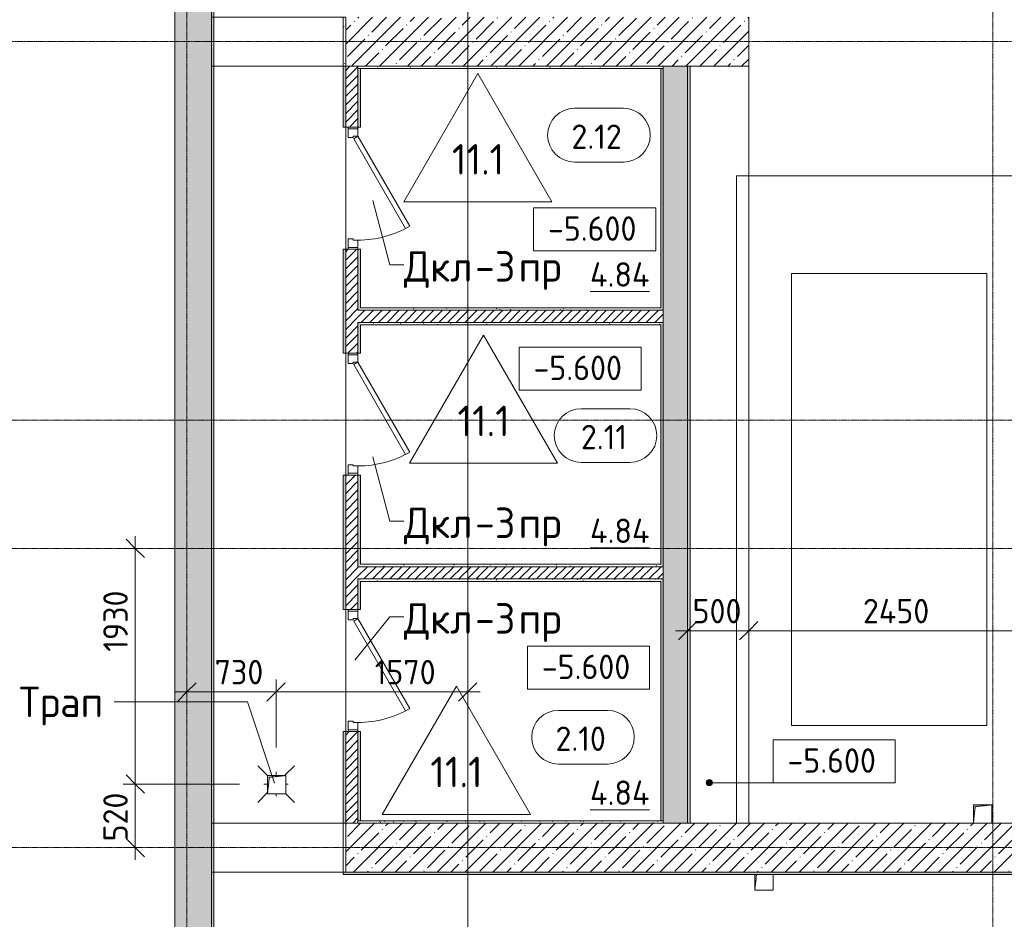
# Model space of a CAD drawing. Header units: millimetres. Extents: x -4558 to 63605, y -10605 to 130388.
# Tile 21 of 65: x 4531 to 12593, y 44513 to 51880. Entities that reach past the tile are written whole.
import ezdxf

# ---------------------------------------------------------------- set-up
doc = ezdxf.new("R2010")
doc.units = ezdxf.units.MM
doc.linetypes.add('3_ Штрих_ 1 х 1 мм', pattern=[2, 1, -1])
doc.linetypes.add('4_ Штрихпунктир_ 10 х 2 мм', pattern=[14, 10, -2, 0, -2])
for name, color, linetype, lineweight in [('A-ANNO-DIMS', 7, 'Continuous', 5), ('A-ANNO-DIMS-100', 7, 'Continuous', 5), ('A-AREA-IDEN', 7, 'Continuous', 5), ('A-DETL-GENF', 7, 'Continuous', 13), ('A-DOOR', 7, 'Continuous', 13), ('A-DOOR-FRAM', 7, 'Continuous', 13), ('A-DOOR-IDEN', 7, 'Continuous', 5), ('A-DOOR-OPNG', 7, 'Continuous', 13), ('A-FLOR', 7, 'Continuous', 13), ('A-FLOR-IDEN', 7, 'Continuous', 5), ('A-WALL', 7, 'Continuous', 13), ('A-WALL-PATT', 7, 'Continuous', 13), ('C-PRKG', 7, 'Continuous', 13), ('G-ANNO-DIMS', 7, 'Continuous', 5), ('G-ANNO-TEXT', 7, 'Continuous', 5), ('I-WALL', 7, 'Continuous', 13), ('M-EQPM', 7, 'Continuous', 13), ('P-SANR-FIXT', 7, 'Continuous', 13), ('S-GRID', 7, 'Continuous', 5)]:
    doc.layers.add(name, color=color, linetype=linetype, lineweight=lineweight)
doc.styles.add('GOST Common_2', font='GOST_Common.ttf', dxfattribs={"height": 200})
doc.styles.add('GOST Common_3', font='GOST_Common.ttf', dxfattribs={"height": 250})
doc.dimstyles.new('2_мм', dxfattribs={"dimscale": 304.8, "dimtxt": 201.142999, "dimasz": 0.492126, "dimexe": 0.328084, "dimexo": 0.492126, "dimgap": 0, "dimtad": 1, "dimdec": 0, "dimdsep": 46, "dimtxsty": 'GOST Common_2', "dimblk1": 'OBLIQUE', "dimblk2": 'OBLIQUE', "dimsah": 1, "dimcen": 0.09, "dimdle": 0.328084, "dimadec": 5, "dimazin": 2, "dimtfac": 1, "dimtdec": 4, "dimtix": 1, "dimtmove": 0, "dimatfit": 3, "dimfxl": 1, "dimtvp": 1, "dimtolj": 1, "dimtzin": 0, "dimarcsym": 2})
doc.dimstyles.new('2_мм_1', dxfattribs={"dimscale": 304.8, "dimtxt": 201.142999, "dimasz": 0.492126, "dimexe": 0.328084, "dimexo": 0.492126, "dimgap": 0, "dimtad": 1, "dimdec": 0, "dimdsep": 46, "dimtxsty": 'GOST Common_2', "dimblk1": 'OBLIQUE', "dimblk2": 'OBLIQUE', "dimsah": 1, "dimcen": 0.09, "dimdle": 0.328084, "dimadec": 5, "dimazin": 2, "dimtfac": 1, "dimtdec": 4, "dimtix": 1, "dimtmove": 1, "dimatfit": 3, "dimfxl": 1, "dimtvp": 1, "dimtolj": 1, "dimtzin": 0, "dimarcsym": 2})
pattern_1 = [(0, (0, 0), (203.2, 50.8), [3.353, -149.047, 3.353, -149.047, -812.8]), (0, (0, 0), (203.2, 50.8), [-304.8, 3.353, -301.447, 3.353, -149.047, -355.6]), (0, (0, 0), (203.2, 50.8), [-762, 3.353, -98.247, 3.353, -250.647]), (120, (76.2, 25.4), (-145.59409, 150.576362), [3.353, -149.047, 3.353, -149.047, -812.8]), (120, (76.2, 25.4), (-145.59409, 150.576362), [-304.8, 3.353, -301.447, 3.353, -149.047, -355.6]), (120, (76.2, 25.4), (-145.59409, 150.576362), [-762, 3.353, -98.247, 3.353, -250.647]), (240, (101.6, 127), (-57.60591, -201.376362), [3.353, -149.047, 3.353, -149.047, -812.8]), (240, (101.6, 127), (-57.60591, -201.376362), [-304.8, 3.353, -301.447, 3.353, -149.047, -355.6]), (240, (101.6, 127), (-57.60591, -201.376362), [-762, 3.353, -98.247, 3.353, -250.647])]
pattern_2 = [(45, (0, 0), (-114.04925, 114.04925), []), (45, (114.05, 0), (-114.04925, 114.04925), [201.612, -40.322, 3.353, -36.97])]
pattern_3 = [(45, (0, 0), (-35.35534, 35.35534), [])]

# ---------------------------------------------------------------- blocks, each defined once
blk = doc.blocks.new('Наметкина 10_РД_АР_П_Отделка_R21_rvt-1--01_Подвал_МП_часть А')
at = {"layer": 'A-WALL-PATT', "lineweight": 5}
h = blk.add_hatch(dxfattribs=at)
h.set_pattern_fill('FP_6', color=256, style=0, pattern_type=2)
h.set_pattern_definition(pattern_1)
h.paths.add_polyline_path([(6120, 43800), (6120, 62630), (6100, 62630), (6100, 43800)])
h = blk.add_hatch(dxfattribs=at)
h.set_pattern_fill('FP_6', color=256, style=0, pattern_type=2)
h.set_pattern_definition(pattern_1)
h.paths.add_polyline_path([(7200, 51500), (7200, 51900), (7180, 51900), (7180, 51500)])
h = blk.add_hatch(dxfattribs=at)
h.set_pattern_fill('FP_6', color=256, style=0, pattern_type=2)
h.set_pattern_definition(pattern_1)
h.paths.add_polyline_path([(7200, 45300), (7200, 46050), (7180, 46050), (7180, 45300)])
h.paths.add_polyline_path([(7200, 47050), (7200, 48150), (7180, 48150), (7180, 47050)])
h.paths.add_polyline_path([(7180, 49150), (7200, 49150), (7200, 50000), (7180, 50000)])
h.paths.add_polyline_path([(7180, 51000), (7200, 51000), (7200, 51500), (7180, 51500)])
h = blk.add_hatch(dxfattribs=at)
h.set_pattern_fill('FP_6', color=256, style=0, pattern_type=2)
h.set_pattern_definition(pattern_1)
h.paths.add_polyline_path([(9800, 51480), (9800, 51500), (7300, 51500), (7300, 51480), (8755, 51480)])
h = blk.add_hatch(dxfattribs=at)
h.set_pattern_fill('FP_6', color=256, style=0, pattern_type=2)
h.set_pattern_definition(pattern_1)
h.paths.add_polyline_path([(7320, 45320), (7320, 46050), (7300, 46050), (7300, 45320)])
h.paths.add_polyline_path([(7300, 47050), (7320, 47050), (7320, 47300), (7300, 47300)])
h.paths.add_polyline_path([(7320, 47400), (7320, 48150), (7300, 48150), (7300, 47400)])
h.paths.add_polyline_path([(7300, 49150), (7320, 49150), (7320, 49400), (7300, 49400)])
h.paths.add_polyline_path([(7300, 49500), (7320, 49500), (7320, 50000), (7300, 50000)])
h.paths.add_polyline_path([(7320, 51000), (7320, 51480), (7300, 51480), (7300, 51000)])
h = blk.add_hatch(dxfattribs=at)
h.set_pattern_fill('FP_6', color=256, style=0, pattern_type=2)
h.set_pattern_definition(pattern_1)
h.paths.add_polyline_path([(9800, 45320), (9800, 47300), (9780, 47300), (9780, 45320)])
h.paths.add_polyline_path([(9800, 47400), (9800, 49400), (9780, 49400), (9780, 47400)])
h.paths.add_polyline_path([(9800, 49500), (9800, 51480), (9780, 51480), (9780, 49500)])
h = blk.add_hatch(dxfattribs=at)
h.set_pattern_fill('FP_6', color=256, style=0, pattern_type=2)
h.set_pattern_definition(pattern_1)
h.paths.add_polyline_path([(10020, 45300), (10020, 51500), (10000, 51500), (10000, 45300)])
h = blk.add_hatch(dxfattribs=at)
h.set_pattern_fill('FP_6', color=256, style=0, pattern_type=2)
h.set_pattern_definition(pattern_1)
h.paths.add_polyline_path([(9780, 49500), (9780, 49520), (7320, 49520), (7320, 49500), (8755, 49500)])
h = blk.add_hatch(dxfattribs=at)
h.set_pattern_fill('FP_6', color=256, style=0, pattern_type=2)
h.set_pattern_definition(pattern_1)
h.paths.add_polyline_path([(9780, 49380), (9780, 49400), (7320, 49400), (7320, 49380), (8755, 49380)])
h = blk.add_hatch(dxfattribs=at)
h.set_pattern_fill('FP_6', color=256, style=0, pattern_type=2)
h.set_pattern_definition(pattern_1)
h.paths.add_polyline_path([(9780, 47400), (9780, 47420), (7320, 47420), (7320, 47400), (8755, 47400)])
h = blk.add_hatch(dxfattribs=at)
h.set_pattern_fill('FP_6', color=256, style=0, pattern_type=2)
h.set_pattern_definition(pattern_1)
h.paths.add_polyline_path([(9780, 47280), (9780, 47300), (7320, 47300), (7320, 47280), (8755, 47280)])
h = blk.add_hatch(dxfattribs=at)
h.set_pattern_fill('FP_6', color=256, style=0, pattern_type=2)
h.set_pattern_definition(pattern_1)
h.paths.add_polyline_path([(7300, 45300), (9800, 45300), (9800, 45320), (7300, 45320)])
h = blk.add_hatch(dxfattribs=at)
h.set_pattern_fill('FP_6', color=256, style=0, pattern_type=2)
h.set_pattern_definition(pattern_1)
h.paths.add_polyline_path([(16550, 44880), (16550, 44900), (7180, 44900), (7180, 44880), (15502, 44880)])
at = {"layer": 'A-WALL'}
for p, q in [((6100, 62630), (6100, 43800)), ((6120, 43800), (6120, 62630)), ((7180, 51900), (7180, 51500)), ((7200, 51500), (7200, 51900)), ((7200, 51500), (7180, 51500)), ((7180, 51500), (7180, 51000)), ((7180, 51500), (7200, 51500)), ((7200, 51000), (7200, 51500)), ((9800, 51500), (7300, 51500)), ((7300, 51500), (7300, 51480)), ((7300, 51480), (9800, 51480)), ((7300, 51480), (7300, 51000)), ((7320, 51480), (7300, 51480)), ((7320, 51000), (7320, 51480)), ((9800, 51480), (9780, 51480)), ((9780, 51480), (9780, 49520)), ((9800, 51480), (9800, 51500)), ((9800, 49500), (9800, 51480)), ((10000, 51500), (10000, 45300)), ((10020, 51500), (10000, 51500)), ((10020, 45300), (10020, 51500)), ((7180, 51000), (7200, 51000)), ((7300, 51000), (7320, 51000)), ((7200, 50000), (7180, 50000)), ((7180, 50000), (7180, 49150)), ((7200, 49150), (7200, 50000)), ((7300, 50000), (7300, 49500)), ((7320, 50000), (7300, 50000)), ((7320, 49520), (7320, 50000)), ((9780, 49520), (7320, 49520)), ((7300, 49500), (7320, 49500)), ((7320, 49500), (9780, 49500)), ((9780, 49500), (9800, 49500)), ((7300, 49400), (7300, 49150)), ((7320, 49400), (7300, 49400)), ((9780, 49400), (7320, 49400)), ((7320, 49150), (7320, 49380)), ((7320, 49380), (9780, 49380)), ((9800, 49400), (9780, 49400)), ((9780, 49380), (9780, 47420)), ((9800, 47400), (9800, 49400)), ((7180, 49150), (7200, 49150)), ((7300, 49150), (7320, 49150)), ((7200, 48150), (7180, 48150)), ((7180, 48150), (7180, 47050)), ((7200, 47050), (7200, 48150)), ((7300, 48150), (7300, 47400)), ((7320, 48150), (7300, 48150)), ((7320, 47420), (7320, 48150)), ((9780, 47420), (7320, 47420)), ((7300, 47400), (7320, 47400)), ((7320, 47400), (9780, 47400)), ((9780, 47400), (9800, 47400)), ((7300, 47300), (7300, 47050)), ((7320, 47300), (7300, 47300)), ((9780, 47300), (7320, 47300)), ((7320, 47050), (7320, 47280)), ((7320, 47280), (9780, 47280)), ((9800, 47300), (9780, 47300)), ((9780, 47280), (9780, 45320)), ((9800, 45320), (9800, 47300)), ((7180, 47050), (7200, 47050)), ((7300, 47050), (7320, 47050)), ((7200, 46050), (7180, 46050)), ((7180, 46050), (7180, 45300)), ((7200, 45300), (7200, 46050)), ((7300, 46050), (7300, 45320)), ((7320, 46050), (7300, 46050)), ((7320, 45320), (7320, 46050)), ((9800, 45320), (7300, 45320)), ((7300, 45320), (7300, 45300)), ((7300, 45320), (7320, 45320)), ((9780, 45320), (9800, 45320)), ((9800, 45300), (9800, 45320)), ((7200, 45300), (7180, 45300)), ((7180, 45300), (7180, 44900)), ((7180, 45300), (7200, 45300)), ((7200, 44900), (7200, 45300)), ((7300, 45300), (9800, 45300)), ((10000, 45300), (10020, 45300)), ((7180, 44900), (7180, 44880)), ((7180, 44880), (16550, 44880)), ((16550, 44900), (7200, 44900))]:
    blk.add_line(p, q, dxfattribs=at)
blk = doc.blocks.new('АР_Дверь однопольная - 1000х2100h_850__Кладовая-4751203--01_Подвал_МП_часть А')
at = {"layer": 'A-DOOR'}
for p, q in [((311.1, 475), (-425, 50)), ((-405, 15.4), (331.1, 440.4)), ((331.1, 440.4), (311.1, 475)), ((-425, 50), (-405, 15.4))]:
    blk.add_line(p, q, dxfattribs=at)
at = {"layer": 'A-DOOR', "lineweight": 5}
blk.add_arc((-425, 50), 850, 360, 30, dxfattribs=at)
at = {"layer": 'A-DOOR-FRAM'}
for p, q in [((-485, 50), (-500, 50)), ((-425, 50), (-485, 50)), ((-485, 50), (-485, -30)), ((-425, 10), (-425, 50)), ((-415, 10), (-425, 10)), ((-415, -30), (-415, 10)), ((425, 10), (415, 10)), ((415, 10), (415, -30)), ((485, 50), (425, 50)), ((425, 50), (425, 10)), ((485, -30), (485, 50)), ((485, 50), (500, 50)), ((-485, -30), (-500, -30)), ((-485, -30), (-415, -30)), ((415, -30), (485, -30)), ((485, -30), (500, -30))]:
    blk.add_line(p, q, dxfattribs=at)
blk = doc.blocks.new('КР-Проем - Настраиваемый-2814153--01_Подвал_МП_часть А')
at = {"layer": 'A-DOOR-OPNG'}
for p, q in [((-550, 200), (550, 200)), ((-550, -200), (550, -200))]:
    blk.add_line(p, q, dxfattribs=at)
blk = doc.blocks.new('АР_Машиноместо - 4900x2400_М__5300х2500_-V11--01_Подвал_МП_часть А')
at = {"layer": 'C-PRKG'}
for p, q in [((2500, 0), (0, 0)), ((0, 0), (0, -5300)), ((2500, 0), (2500, -5300)), ((450, -800), (450, -4500)), ((450, -800), (2050, -800)), ((2050, -800), (2050, -4500)), ((450, -4500), (2050, -4500))]:
    blk.add_line(p, q, dxfattribs=at)
blk = doc.blocks.new('АР_Канал вертикальный прямоугольный - ВК-5403405--01_Подвал_МП_часть А')
at = {"layer": 'A-DETL-GENF'}
blk.add_hatch(color=256, dxfattribs=at).paths.add_polyline_path([(-75, -75), (-60.6, 55), (-75, 55)])
at = {"layer": 'A-DETL-GENF', "linetype": '3_ Штрих_ 1 х 1 мм'}
for p, q in [((-75, -75), (-60.6, 55)), ((-75, 55), (-75, -75)), ((-75, -75), (-60.6, 55)), ((-75, 55), (-75, -75)), ((75, -75), (75, 55)), ((-75, -75), (75, -75))]:
    blk.add_line(p, q, dxfattribs=at)
at = {"layer": 'M-EQPM'}
for p, q in [((-75, -75), (-75, 55)), ((75, 55), (75, -75)), ((75, -75), (-75, -75))]:
    blk.add_line(p, q, dxfattribs=at)
blk = doc.blocks.new('АР_Канал вертикальный прямоугольный - ВК-V15--01_Подвал_МП_часть А')
at = {"layer": 'A-DETL-GENF'}
blk.add_hatch(color=256, dxfattribs=at).paths.add_polyline_path([(-75, -75), (-60, 60), (75, 75), (-75, 75)])
at = {"layer": 'A-DETL-GENF', "linetype": '3_ Штрих_ 1 х 1 мм'}
for p, q in [((75, 75), (-75, 75)), ((-75, 75), (-75, -75)), ((75, 75), (-75, 75)), ((-75, 75), (-75, -75)), ((-75, -75), (-60, 60)), ((-75, -75), (-60, 60)), ((-60, 60), (75, 75)), ((-60, 60), (75, 75)), ((75, -75), (75, 75))]:
    blk.add_line(p, q, dxfattribs=at)
at = {"layer": 'M-EQPM'}
for p, q in [((-75, -75), (-75, 75)), ((-75, 75), (75, 75)), ((75, 75), (75, -75))]:
    blk.add_line(p, q, dxfattribs=at)
blk = doc.blocks.new('АР_Канал вертикальный прямоугольный - ВК-5404565--01_Подвал_МП_часть А')
at = {"layer": 'A-DETL-GENF'}
blk.add_hatch(color=256, dxfattribs=at).paths.add_polyline_path([(-75, -75), (-60, 60), (75, 75), (-75, 75)])
at = {"layer": 'A-DETL-GENF', "linetype": '3_ Штрих_ 1 х 1 мм'}
for p, q in [((75, 75), (-75, 75)), ((-75, 75), (-75, -75)), ((75, 75), (-75, 75)), ((-75, 75), (-75, -75)), ((-75, -75), (-60, 60)), ((-75, -75), (-60, 60)), ((-60, 60), (75, 75)), ((-60, 60), (75, 75)), ((75, -75), (75, 75)), ((-75, -75), (75, -75))]:
    blk.add_line(p, q, dxfattribs=at)
at = {"layer": 'M-EQPM'}
for p, q in [((-75, -75), (-75, 75)), ((-75, 75), (75, 75)), ((75, 75), (75, -75)), ((75, -75), (-75, -75))]:
    blk.add_line(p, q, dxfattribs=at)
blk = doc.blocks.new('АР_Трап - 100-100-V24--01_Подвал_МП_часть А')
at = {"layer": 'P-SANR-FIXT'}
for p, q in [((-70, 70), (-150, 150)), ((0, 70), (0, 100)), ((70, 70), (150, 150)), ((-100, 0), (-70, 0)), ((80, 0), (100, 0)), ((-70, -70), (-150, -150)), ((0, -100), (0, -80)), ((80, -80), (150, -150))]:
    blk.add_line(p, q, dxfattribs=at)
blk = doc.blocks.new('Марка помещения _Номер_ - 2 мм-68851--01_Подвал_МП_часть А')
at = {"layer": 'A-AREA-IDEN'}
for p, q in [((-2.027, 2.21), (1.973, 2.21)), ((-2.027, -2.19), (1.973, -2.19))]:
    blk.add_line(p, q, dxfattribs=at)
for centre, start, end in [((-2.027, 0.01), 90, 270), ((1.973, 0.01), 270, 90)]:
    blk.add_arc(centre, 2.2, start, end, dxfattribs=at)
blk = doc.blocks.new('DIMBLOCK96--01_Подвал_МП_часть А')
at = {"layer": 'A-ANNO-DIMS-100', "transparency": 16777216}
for p, q in [((10000, 46831.4), (10000, 46975.3)), ((10500, 46831.4), (10500, 46975.3)), ((9900, 46875.3), (10500, 46875.3)), ((10000, 46875.3), (10000, 46831.4)), ((10500, 46875.3), (10500, 46831.4))]:
    blk.add_line(p, q, dxfattribs=at)
at = {"layer": 'A-ANNO-DIMS-100', "lineweight": 25, "transparency": 16777216}
for p, q in [((10000, 46875.3), (10075, 46950.3)), ((10500, 46875.3), (10575, 46950.3)), ((10000, 46875.3), (9925, 46800.3)), ((10500, 46875.3), (10425, 46800.3))]:
    blk.add_line(p, q, dxfattribs=at)
at = {"layer": 'A-ANNO-DIMS-100', "color": 0, "transparency": 16777216, "insert": (10040.3, 47136.7), "char_height": 200, "width": 503.198, "attachment_point": 1, "line_spacing_factor": 1.022761, "style": 'GOST Common_2'}
blk.add_mtext('500', dxfattribs=at)
blk = doc.blocks.new('_Oblique')
at = {"color": 0, "linetype": 'ByBlock', "lineweight": -2}
blk.add_line((-0.5, -0.5), (0.5, 0.5), dxfattribs=at)
blk = doc.blocks.new('DIMBLOCK97--01_Подвал_МП_часть А')
at = {"layer": 'A-ANNO-DIMS-100', "transparency": 16777216}
for p, q in [((10500, 46831.4), (10500, 46975.3)), ((12950, 46831.4), (12950, 46975.3)), ((10500, 46875.3), (12950, 46875.3)), ((10500, 46875.3), (10500, 46831.4)), ((12950, 46875.3), (12950, 46831.4))]:
    blk.add_line(p, q, dxfattribs=at)
at = {"layer": 'A-ANNO-DIMS-100', "lineweight": 25, "transparency": 16777216}
for p, q in [((10500, 46875.3), (10575, 46950.3)), ((12950, 46875.3), (13025, 46950.3)), ((10500, 46875.3), (10425, 46800.3)), ((12950, 46875.3), (12875, 46800.3))]:
    blk.add_line(p, q, dxfattribs=at)
at = {"layer": 'A-ANNO-DIMS-100', "color": 0, "transparency": 16777216, "insert": (11435.2, 47136.7), "char_height": 200, "width": 695.477, "attachment_point": 1, "line_spacing_factor": 1.022761, "style": 'GOST Common_2'}
blk.add_mtext('2450', dxfattribs=at)
blk = doc.blocks.new('Высотные отметки - Frame_2-749557--01_Подвал_МП_часть А')
at = {"layer": 'G-ANNO-DIMS'}
for p, q in [((-5, 3.5), (-5, 0)), ((5, 3.5), (-5, 3.5)), ((5, 0), (5, 3.5)), ((-5, 0), (5, 0))]:
    blk.add_line(p, q, dxfattribs=at)
blk = doc.blocks.new('DIMBLOCK215--01_Подвал_МП_часть А')
at = {"layer": 'A-ANNO-DIMS-100', "transparency": 16777216}
for p, q in [((5900, 46331.4), (5900, 46475.3)), ((6630, 45920), (6630, 46475.3)), ((5800, 46375.3), (6630, 46375.3)), ((5900, 46375.3), (5900, 46331.4)), ((6027.2, 46375.3), (6265, 46375.3)), ((6546.6, 46375.3), (6027.2, 46375.3)), ((6630, 46375.3), (6630, 45920))]:
    blk.add_line(p, q, dxfattribs=at)
at = {"layer": 'A-ANNO-DIMS-100', "lineweight": 25, "transparency": 16777216}
for p, q in [((5900, 46375.3), (5975, 46450.3)), ((6630, 46375.3), (6705, 46450.3)), ((5900, 46375.3), (5825, 46300.3)), ((6630, 46375.3), (6555, 46300.3))]:
    blk.add_line(p, q, dxfattribs=at)
at = {"layer": 'A-ANNO-DIMS-100', "color": 0, "transparency": 16777216, "insert": (6127.2, 46636.7), "char_height": 200, "width": 503.198, "attachment_point": 1, "line_spacing_factor": 1.022761, "style": 'GOST Common_2'}
blk.add_mtext('730', dxfattribs=at)
blk = doc.blocks.new('DIMBLOCK216--01_Подвал_МП_часть А')
at = {"layer": 'A-ANNO-DIMS-100', "transparency": 16777216}
for p, q in [((6630, 45920), (6630, 46475.3)), ((8200, 46331.4), (8200, 46475.3)), ((6630, 46375.3), (8300, 46375.3)), ((6630, 46375.3), (6630, 45920)), ((7337.9, 46375.3), (7415, 46375.3)), ((7959.5, 46375.3), (7337.9, 46375.3)), ((8200, 46375.3), (8200, 46331.4))]:
    blk.add_line(p, q, dxfattribs=at)
at = {"layer": 'A-ANNO-DIMS-100', "lineweight": 25, "transparency": 16777216}
for p, q in [((6630, 46375.3), (6705, 46450.3)), ((8200, 46375.3), (8275, 46450.3)), ((6630, 46375.3), (6555, 46300.3)), ((8200, 46375.3), (8125, 46300.3))]:
    blk.add_line(p, q, dxfattribs=at)
at = {"layer": 'A-ANNO-DIMS-100', "color": 0, "transparency": 16777216, "insert": (7437.9, 46636.7), "char_height": 200, "width": 625.93, "attachment_point": 1, "line_spacing_factor": 1.022761, "style": 'GOST Common_2'}
blk.add_mtext('1570', dxfattribs=at)
blk = doc.blocks.new('DIMBLOCK217--01_Подвал_МП_часть А')
at = {"layer": 'A-ANNO-DIMS-100', "lineweight": 25, "transparency": 16777216}
for p, q in [((5476.8, 45620), (5401.8, 45695)), ((5476.8, 45620), (5551.8, 45545)), ((5476.8, 45100), (5401.8, 45175)), ((5476.8, 45100), (5551.8, 45025))]:
    blk.add_line(p, q, dxfattribs=at)
at = {"layer": 'A-ANNO-DIMS-100', "transparency": 16777216}
for p, q in [((6330, 45620), (5376.8, 45620)), ((5476.8, 45000), (5476.8, 45620)), ((5476.8, 45620), (6330, 45620)), ((5520.7, 45100), (5376.8, 45100)), ((5476.8, 45100), (5520.7, 45100))]:
    blk.add_line(p, q, dxfattribs=at)
at = {"layer": 'A-ANNO-DIMS-100', "color": 0, "transparency": 16777216, "insert": (5215.4, 45150.3), "char_height": 200, "width": 503.198, "attachment_point": 1, "rotation": 90, "line_spacing_factor": 1.022761, "style": 'GOST Common_2'}
blk.add_mtext('520', dxfattribs=at)
blk = doc.blocks.new('DIMBLOCK218--01_Подвал_МП_часть А')
at = {"layer": 'A-ANNO-DIMS-100', "transparency": 16777216}
for p, q in [((5476.8, 45620), (5476.8, 47650)), ((5520.7, 47550), (5376.8, 47550)), ((5476.8, 47550), (5520.7, 47550)), ((5476.8, 47225.7), (5476.8, 46604.1)), ((5476.8, 46604.1), (5476.8, 46585)), ((6330, 45620), (5376.8, 45620)), ((5476.8, 45620), (6330, 45620))]:
    blk.add_line(p, q, dxfattribs=at)
at = {"layer": 'A-ANNO-DIMS-100', "lineweight": 25, "transparency": 16777216}
for p, q in [((5476.8, 47550), (5401.8, 47625)), ((5476.8, 47550), (5551.8, 47475)), ((5476.8, 45620), (5401.8, 45695)), ((5476.8, 45620), (5551.8, 45545))]:
    blk.add_line(p, q, dxfattribs=at)
at = {"layer": 'A-ANNO-DIMS-100', "color": 0, "transparency": 16777216, "insert": (5215.4, 46704.1), "char_height": 200, "width": 625.93, "attachment_point": 1, "rotation": 90, "line_spacing_factor": 1.022761, "style": 'GOST Common_2'}
blk.add_mtext('1930', dxfattribs=at)
blk = doc.blocks.new('Марка полов - Марка полов-4106608--01_Подвал_МП_часть А')
at = {"layer": 'A-FLOR-IDEN'}
for p, q in [((0, 7), (-6.062, -3.5)), ((6.062, -3.5), (0, 7)), ((-6.062, -3.5), (6.062, -3.5))]:
    blk.add_line(p, q, dxfattribs=at)

msp = doc.modelspace()

# ---------------------------------------------------------------- hatches: boundary and pattern name
at = {"layer": 'A-WALL-PATT', "lineweight": 5}
h = msp.add_hatch(dxfattribs=at)
h.set_pattern_fill('FP_1', color=256, style=0, pattern_type=2)
h.set_pattern_definition(pattern_2)
h.paths.add_polyline_path([(6100, 41625), (6100, 80600), (5800, 80600), (5800, 41625)])
h = msp.add_hatch(dxfattribs=at)
h.set_pattern_fill('FP_1', color=256, style=0, pattern_type=2)
h.set_pattern_definition(pattern_2)
h.paths.add_polyline_path([(7200, 51500), (10500, 51500), (10500, 51900), (7200, 51900)])
h = msp.add_hatch(dxfattribs=at)
h.set_pattern_fill('FP_4', color=256, style=0, pattern_type=2)
h.set_pattern_definition(pattern_3)
h.paths.add_polyline_path([(7300, 45300), (7300, 46050), (7200, 46050), (7200, 45300)])
h.paths.add_polyline_path([(7200, 47050), (7300, 47050), (7300, 48150), (7200, 48150)])
h.paths.add_polyline_path([(7200, 49150), (7300, 49150), (7300, 50000), (7200, 50000)])
h.paths.add_polyline_path([(7300, 51000), (7300, 51500), (7200, 51500), (7200, 51000)])
h = msp.add_hatch(dxfattribs=at)
h.set_pattern_fill('FP_3', color=256, style=0, pattern_type=2)
h.set_pattern_definition([(135, (150.28, 188.64), (-282.8427, 3e-14), [5, -395]), (135, (174.9, 237.36), (-282.8427, 3e-14), [5, -395]), (135, (211.96, 236.53), (-282.8427, 3e-14), [5, -395]), (135, (114.96, 223.96), (-282.8427, 3e-14), [5, -395]), (135, (77.54, 223.96), (-282.8427, 3e-14), [5, -395]), (135, (57.44, 184.52), (-282.8427, 3e-14), [5, -395]), (135, (66.21, 142.9), (-282.8427, 3e-14), [5, -395]), (135, (107.33, 161), (-282.8427, 3e-14), [5, -395]), (135, (99.08, 130.94), (-282.8427, 3e-14), [5, -395]), (135, (22.6, 136.46), (-282.8427, 3e-14), [5, -395]), (135, (21.16, 168.08), (-282.8427, 3e-14), [5, -395]), (135, (46.13, 96.12), (-282.8427, 3e-14), [5, -395]), (135, (3.54, 74.6), (-282.8427, 3e-14), [5, -395]), (135, (40.3, 47.56), (-282.8427, 3e-14), [5, -395]), (135, (39.77, 18.47), (-282.8427, 3e-14), [5, -395]), (135, (76.94, 37.28), (-282.8427, 3e-14), [5, -395]), (135, (114.18, 62.4), (-282.8427, 3e-14), [5, -395]), (135, (139.87, 90.2), (-282.8427, 3e-14), [5, -395]), (135, (141.44, 15.82), (-282.8427, 3e-14), [5, -395]), (135, (188.69, 26.73), (-282.8427, 3e-14), [5, -395]), (135, (176.14, 51.36), (-282.8427, 3e-14), [5, -395]), (135, (177.03, 0), (-282.8427, 3e-14), [5, -395]), (135, (276.61, 8.22), (-282.8427, 3e-14), [5, -395]), (135, (271.19, 31.72), (-282.8427, 3e-14), [5, -395]), (135, (268.29, 119.65), (-282.8427, 3e-14), [5, -395]), (135, (237.92, 101.95), (-282.8427, 3e-14), [5, -395]), (135, (237.92, 158.27), (-282.8427, 3e-14), [5, -395]), (135, (260.4, 204.35), (-282.8427, 3e-14), [5, -395]), (135, (275.54, 235.4), (-282.8427, 3e-14), [5, -395]), (135, (117.62, 268.96), (-282.8427, 3e-14), [5, -395]), (135, (203.62, 273.83), (-282.8427, 3e-14), [5, -395]), (135, (47.24, 279.3), (-282.8427, 3e-14), [5, -395]), (135, (23.2, 266.16), (-282.8427, 3e-14), [5, -395]), (135, (42.78, 232.52), (-282.8427, 3e-14), [5, -395]), (135, (177.76, 90.57), (-282.8427, 3e-14), [5, -395]), (135, (181.12, 121.8), (-282.8427, 3e-14), [5, -395]), (135, (206.73, 172.06), (-282.8427, 3e-14), [5, -395]), (135, (143.14, 136.62), (-282.8427, 3e-14), [5, -395]), (135, (211.51, 131.86), (-282.8427, 3e-14), [5, -395]), (135, (81.47, 95.1), (-282.8427, 3e-14), [5, -395]), (135, (235.13, 60.46), (-282.8427, 3e-14), [5, -395]), (135, (242.24, 4.89), (-282.8427, 3e-14), [5, -395]), (45, (0, 106.07), (-282.8427, 0), []), (45, (106.07, 0), (-282.8427, 0), []), (45, (176.78, 0), (-282.8427, 0), []), (45, (0, 176.78), (-282.8427, 0), [])])
h.paths.add_polyline_path([(10000, 45300), (10000, 51500), (9800, 51500), (9800, 45300)])
h = msp.add_hatch(dxfattribs=at)
h.set_pattern_fill('FP_4', color=256, style=0, pattern_type=2)
h.set_pattern_definition(pattern_3)
h.paths.add_polyline_path([(9800, 49400), (9800, 49500), (7300, 49500), (7300, 49400), (8755.045319, 49400)])
h = msp.add_hatch(dxfattribs=at)
h.set_pattern_fill('FP_4', color=256, style=0, pattern_type=2)
h.set_pattern_definition(pattern_3)
h.paths.add_polyline_path([(9800, 47300), (9800, 47400), (7300, 47400), (7300, 47300), (8755.045319, 47300)])
h = msp.add_hatch(dxfattribs=at)
h.set_pattern_fill('FP_1', color=256, style=0, pattern_type=2)
h.set_pattern_definition(pattern_2)
h.paths.add_polyline_path([(16150, 44900), (16150, 45300), (7200, 45300), (7200, 44900), (15502.000662, 44900)])
at = {"layer": 'G-ANNO-DIMS'}
h = msp.add_hatch(color=256, dxfattribs=at)
edge = h.paths.add_edge_path()
edge.add_arc((10176.820426, 45631.216284), 25, 0, 360)

# ---------------------------------------------------------------- linework, layer by layer
at = {"layer": 'A-DOOR-IDEN'}
for p, q in [((7422.672525, 50399.539598), (7561.655013, 49873.378038)), ((7561.655013, 49873.378038), (7676.681554, 49873.378038)), ((7422.672525, 48299.539598), (7561.655013, 47773.378038)), ((7561.655013, 47773.378038), (7676.681554, 47773.378038)), ((7275.37849, 46633.999533), (7561.655013, 46990.695982)), ((7561.655013, 46990.695982), (7676.681554, 46990.695982))]:
    msp.add_line(p, q, dxfattribs=at)
at = {"layer": 'A-FLOR'}
for p, q in [((10500, 45300), (10500, 51500)), ((7200, 51000), (7200, 50000)), ((7200, 49150), (7200, 48150)), ((7200, 47050), (7200, 46050))]:
    msp.add_line(p, q, dxfattribs=at)
at = {"layer": 'A-WALL'}
for p, q in [((5800, 80600), (5800, 41225)), ((6100, 41625), (6100, 64100)), ((7200, 51900), (7200, 51500)), ((10500, 51500), (10500, 51900)), ((7200, 51500), (10500, 51500)), ((16150, 45300), (7200, 45300)), ((7200, 45300), (7200, 44900)), ((7200, 44900), (16550, 44900))]:
    msp.add_line(p, q, dxfattribs=at)
at = {"layer": 'G-ANNO-DIMS'}
for p, q in [((9082.110393, 48846.849856), (9119.782307, 48846.849856)), ((9150.2158, 46398.577974), (9187.887714, 46398.577974)), ((10176.820426, 45631.216284), (11199.236177, 45631.216284))]:
    msp.add_line(p, q, dxfattribs=at)
msp.add_circle((10176.820426, 45631.216284), 25, dxfattribs=at)
at = {"layer": 'G-ANNO-TEXT'}
for p, q in [((5311.865374, 46293.019655), (5304.927874, 46293.019655)), ((6395.109379, 46293.019655), (5311.865374, 46293.019655)), ((6618.093682, 45628.151058), (6395.109379, 46293.019655))]:
    msp.add_line(p, q, dxfattribs=at)
at = {"layer": 'I-WALL'}
for p, q in [((7200, 51500), (7200, 51000)), ((7300, 51000), (7300, 51500)), ((9800, 51500), (9800, 45300)), ((10000, 45300), (10000, 51500)), ((7200, 51000), (7300, 51000)), ((7200, 50000), (7200, 49150)), ((7300, 50000), (7200, 50000)), ((7300, 49500), (7300, 50000)), ((9800, 49500), (7300, 49500)), ((7300, 49150), (7300, 49400)), ((7300, 49400), (9800, 49400)), ((7200, 49150), (7300, 49150)), ((7200, 48150), (7200, 47050)), ((7300, 48150), (7200, 48150)), ((7300, 47400), (7300, 48150)), ((9800, 47400), (7300, 47400)), ((7300, 47050), (7300, 47300)), ((7300, 47300), (9800, 47300)), ((7200, 47050), (7300, 47050)), ((7200, 46050), (7200, 45300)), ((7300, 46050), (7200, 46050)), ((7300, 45300), (7300, 46050))]:
    msp.add_line(p, q, dxfattribs=at)
at = {"layer": 'S-GRID', "linetype": '4_ Штрихпунктир_ 10 х 2 мм'}
for p, q in [((8200, 32633.917515), (8200, 129588.42805)), ((8200, 37477.03953), (8200, 128148.762045)), ((5900, 32633.917515), (5900, 100620.828093)), ((12500, 32633.917515), (12500, 60921.15283)), ((38498.040105, 51700), (-1802.909204, 51700)), ((38293.674688, 48600), (-1802.909204, 48600)), ((38293.674688, 47550), (-1802.909204, 47550)), ((38293.674688, 45100), (-1802.909204, 45100))]:
    msp.add_line(p, q, dxfattribs=at)

# ---------------------------------------------------------------- block references
at = {"lineweight": 5}
msp.add_blockref('Наметкина 10_РД_АР_П_Отделка_R21_rvt-1--01_Подвал_МП_часть А', (0, 0), dxfattribs=at)
at = {"layer": 'A-AREA-IDEN', "xscale": 99.99999999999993, "yscale": 99.99999999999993, "zscale": 99.99999999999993}
for p in [(9276.529712, 50932.902305), (9330.387822, 48473.156114), (9145.775596, 46002.794332)]:
    msp.add_blockref('Марка помещения _Номер_ - 2 мм-68851--01_Подвал_МП_часть А', p, dxfattribs=at)
at = {"layer": 'A-DOOR'}
for name, p, rotation in [('КР-Проем - Настраиваемый-2814153--01_Подвал_МП_часть А', (6650, 51700), 180), ('АР_Дверь однопольная - 1000х2100h_850__Кладовая-4751203--01_Подвал_МП_часть А', (7250, 50500), 269.9999999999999), ('АР_Дверь однопольная - 1000х2100h_850__Кладовая-4751203--01_Подвал_МП_часть А', (7250, 48650), 269.9999999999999), ('АР_Дверь однопольная - 1000х2100h_850__Кладовая-4751203--01_Подвал_МП_часть А', (7250, 46550), 269.9999999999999)]:
    msp.add_blockref(name, p, dxfattribs=dict(at, rotation=rotation))
msp.add_blockref('КР-Проем - Настраиваемый-2814153--01_Подвал_МП_часть А', (6650, 45100), dxfattribs=at)
at = {"layer": 'A-FLOR-IDEN', "xscale": 99.99999999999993, "yscale": 99.99999999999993, "zscale": 99.99999999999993}
for p in [(8282.899336, 50739.159837), (8328.181554, 48596.691977), (8106.157085, 45722.181558)]:
    msp.add_blockref('Марка полов - Марка полов-4106608--01_Подвал_МП_часть А', p, dxfattribs=at)
at = {"layer": 'C-PRKG'}
msp.add_blockref('АР_Машиноместо - 4900x2400_М__5300х2500_-V11--01_Подвал_МП_часть А', (10400, 50600), dxfattribs=at)
at = {"layer": 'G-ANNO-DIMS', "xscale": 99.99999999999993, "yscale": 99.99999999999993, "zscale": 99.99999999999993}
for p in [(9238.400911, 49987.671739), (11199.236177, 45631.216284)]:
    msp.add_blockref('Высотные отметки - Frame_2-749557--01_Подвал_МП_часть А', p, dxfattribs=at)
at = {"layer": 'G-ANNO-DIMS', "extrusion": (0, 0, -1), "xscale": 99.99999999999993, "yscale": 99.99999999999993, "zscale": 99.99999999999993}
for p in [(-9119.782307, 48846.849856), (-9187.887714, 46398.577974)]:
    msp.add_blockref('Высотные отметки - Frame_2-749557--01_Подвал_МП_часть А', p, dxfattribs=at)
at = {"layer": 'M-EQPM'}
for name, p in [('АР_Канал вертикальный прямоугольный - ВК-5404565--01_Подвал_МП_часть А', (6635, 45615)), ('АР_Канал вертикальный прямоугольный - ВК-V15--01_Подвал_МП_часть А', (12415, 45375)), ('АР_Канал вертикальный прямоугольный - ВК-5403405--01_Подвал_МП_часть А', (10625, 44825))]:
    msp.add_blockref(name, p, dxfattribs=at)
at = {"layer": 'P-SANR-FIXT'}
msp.add_blockref('АР_Трап - 100-100-V24--01_Подвал_МП_часть А', (6630, 45620), dxfattribs=at)
msp.add_blockref('АР_Трап - 100-100-V24--01_Подвал_МП_часть А', (6630, 45620), dxfattribs=at)

# ---------------------------------------------------------------- texts
at = {"layer": 'A-AREA-IDEN', "char_height": 200, "attachment_point": 1, "style": 'GOST Common_2'}
for s, insert, width in [('2.12', (9048.515515, 51021.645487), 545.1475), ('\\L4.84', (9200.860962, 49893.311503), 649.366875), ('2.11', (9125.873625, 48561.899296), 489.029375), ('\\L4.84', (9200.860962, 47793.978327), 649.366875), ('2.10', (8917.7614, 46091.537514), 545.1475), ('\\L4.84', (9200.860962, 45649.348708), 649.366875)]:
    msp.add_mtext(s, dxfattribs=dict(at, insert=insert, width=width))
at = {"layer": 'A-DOOR-IDEN', "char_height": 250, "attachment_point": 1, "style": 'GOST Common_3'}
for s, insert, width in [('-3', (8258.764887, 49984.305122), 432.91125), ('Дкл', (7676.681554, 49984.305122), 705.485), ('пр', (8615.952387, 49984.305122), 432.91125), ('Дкл', (7676.681554, 47884.305122), 705.485), ('-3', (8258.764887, 47884.305122), 432.91125), ('пр', (8615.952387, 47884.305122), 432.91125), ('Дкл', (7676.681554, 47101.623065), 705.485), ('-3', (8258.764887, 47101.623065), 432.91125), ('пр', (8615.952387, 47101.623065), 432.91125)]:
    msp.add_mtext(s, dxfattribs=dict(at, insert=insert, width=width))
at = {"layer": 'A-FLOR-IDEN', "char_height": 250, "width": 545.1475, "attachment_point": 1, "style": 'GOST Common_3'}
for insert in [(8070.023053, 50861.22151), (8115.30527, 48718.753649), (7893.280802, 45844.24323)]:
    msp.add_mtext('11.1', dxfattribs=dict(at, insert=insert))
at = {"layer": 'G-ANNO-DIMS', "char_height": 200, "width": 917.17566319, "attachment_point": 1, "line_spacing_factor": 1.022761, "style": 'GOST Common_2'}
for insert in [(8856.244385, 50269.0374), (8737.62578, 49128.215517), (8805.731188, 46679.943635), (10817.079651, 45912.581945)]:
    msp.add_mtext('-5.600', dxfattribs=dict(at, insert=insert))
at = {"layer": 'G-ANNO-TEXT', "insert": (4525.865374, 46418.019655), "char_height": 250, "width": 913.92375, "attachment_point": 1, "style": 'GOST Common_3'}
msp.add_mtext('Трап', dxfattribs=at)

# ---------------------------------------------------------------- dimensions: what is measured, and where the dimension line sits
at = {"layer": 'A-ANNO-DIMS'}
dim = msp.add_linear_dim(base=(5476.797921, 47550), p1=(6480, 45620), p2=(5370.731904, 47550), angle=90, dimstyle='2_мм_1', override={"dimpost": '<>', "dimfxl": 2226.067319}, dxfattribs=at)
dim.commit()
dim.dimension.update_dxf_attribs({"geometry": 'DIMBLOCK218--01_Подвал_МП_часть А', "text_midpoint": (5348.765593, 47017.077688), "dimtype": 160, "text_rotation": 90})
for base, p1, p2, override, picture, middle in [((10500, 46875.310634), (10000, 46981.376651), (10500, 46981.376651), {"dimpost": '<>', "dimfxl": 500}, 'DIMBLOCK96--01_Подвал_МП_часть А', (10250, 46975.310634)), ((12950, 46875.310634), (10500, 46981.376651), (12950, 46981.376651), {"dimpost": '<>', "dimfxl": 2450}, 'DIMBLOCK97--01_Подвал_МП_часть А', (11725, 46975.310634))]:
    dim = msp.add_linear_dim(base=base, p1=p1, p2=p2, dimstyle='2_мм', override=override, dxfattribs=at)
    dim.commit()
    dim.dimension.update_dxf_attribs({"geometry": picture, "text_midpoint": middle})
for base, p1, p2, override, picture, middle in [((6630, 46375.310634), (5900, 46481.376651), (6630, 45770), {"dimpost": '<>', "dimfxl": 1019.292274}, 'DIMBLOCK215--01_Подвал_МП_часть А', (6378.820521, 46503.342962)), ((8200, 46375.310634), (6630, 45770), (8200, 46481.376651), {"dimpost": '<>', "dimfxl": 1723.64635}, 'DIMBLOCK216--01_Подвал_МП_часть А', (7750.852477, 46503.342962))]:
    dim = msp.add_linear_dim(base=base, p1=p1, p2=p2, dimstyle='2_мм_1', override=override, dxfattribs=at)
    dim.commit()
    dim.dimension.update_dxf_attribs({"geometry": picture, "text_midpoint": middle, "dimtype": 160})
dim = msp.add_linear_dim(base=(5476.797921, 45620), p1=(5370.731904, 45100), p2=(6480, 45620), angle=90, dimstyle='2_мм', override={"dimpost": '<>', "dimfxl": 1225.102326}, dxfattribs=at)
dim.commit()
dim.dimension.update_dxf_attribs({"geometry": 'DIMBLOCK217--01_Подвал_МП_часть А', "text_midpoint": (5376.797921, 45360)})

doc.saveas('drawing.dxf')
